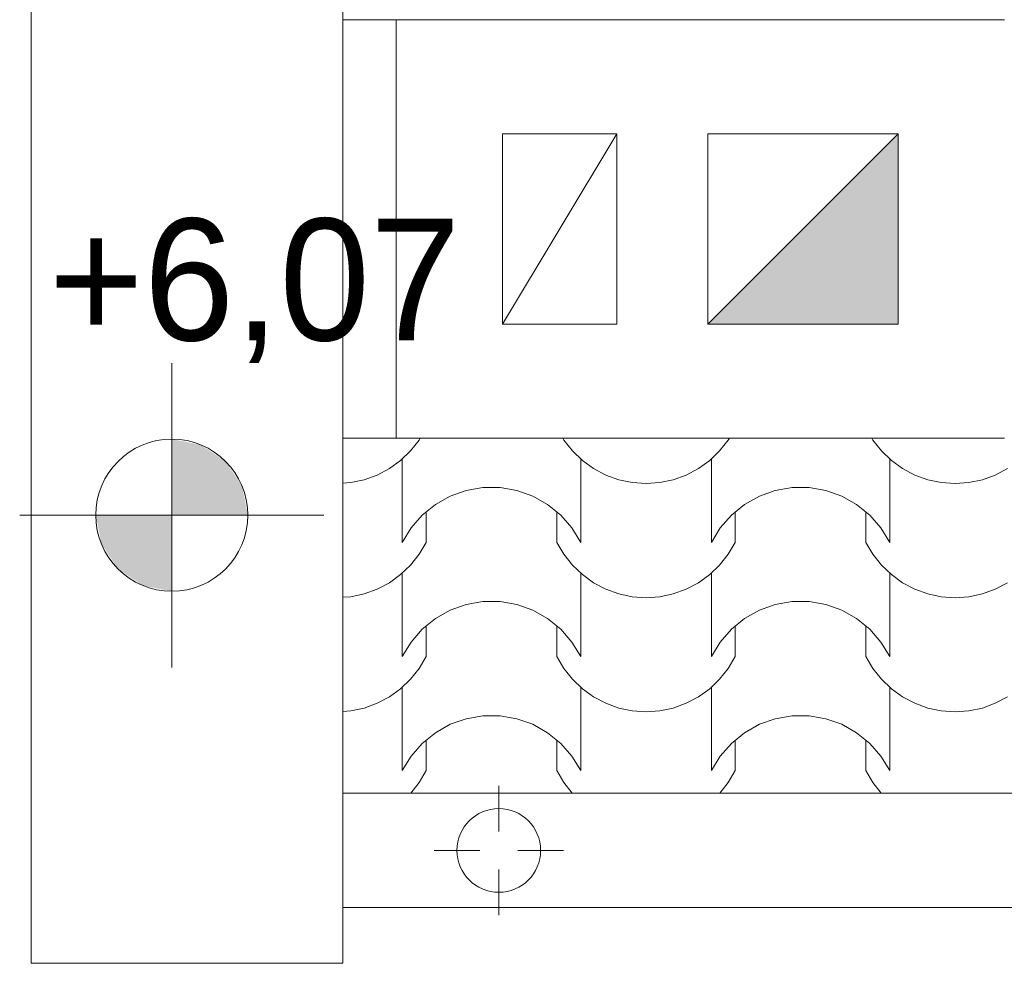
# Model space of a CAD drawing. Extents: x -528673 to -468586, y 24609 to 131944.
# Tile 58 of 87: x -491145 to -489850, y 118075 to 119315. Entities that reach past the tile are written whole.
import ezdxf

# ---------------------------------------------------------------- set-up
doc = ezdxf.new("R2010")
doc.units = 0
doc.header["$MEASUREMENT"] = 0
doc.linetypes.add('Dashed', pattern=[564.444447, 282.222223, -282.222223])
for name, color, linetype, lineweight in [('Arch kominy_Nr_Pióra__21', 252, 'Continuous', 9), ('arch wypelnienia_Nr_Pióra__102', 252, 'Continuous', 9), ('INWENT DACH_Nr_Pióra__21', 252, 'Continuous', 9), ('INWENT RZĘDNE_Nr_Pióra__21', 252, 'Continuous', 9), ('INWENT.ŚCIANY_Nr_Pióra__1', 252, 'Continuous', 25), ('INWENT.ŚCIANY_Nr_Pióra__21', 252, 'Continuous', 9), ('Istniejące kominy_Nr_Pióra__21', 252, 'Continuous', 9)]:
    doc.layers.add(name, color=color, linetype=linetype, lineweight=lineweight)
doc.layers.add('INWENT RZĘDNE', color=252, linetype='Continuous')
doc.styles.add('GENERATED_STYLE_1', font='txt')

# ---------------------------------------------------------------- blocks, each defined once
blk = doc.blocks.new('*X18')
at = {"layer": 'arch wypelnienia_Nr_Pióra__102', "linetype": 'Continuous'}
for p, q in [((-490619.9, 118762), (-490618.4, 118764.5)), ((-490431.2, 118764.5), (-490429.7, 118762)), ((-490213.5, 118762), (-490212, 118764.5)), ((-490024.8, 118764.5), (-490023.3, 118762)), ((-490631.2, 118747.8), (-490619.9, 118762)), ((-490429.7, 118762), (-490418.4, 118747.8)), ((-490224.8, 118747.8), (-490213.5, 118762)), ((-490023.3, 118762), (-490012, 118747.8)), ((-490644.3, 118735.3), (-490631.2, 118747.8)), ((-490418.4, 118747.8), (-490405.3, 118735.3)), ((-490237.9, 118735.3), (-490224.8, 118747.8)), ((-490012, 118747.8), (-489998.9, 118735.3)), ((-490675.1, 118716.2), (-490659, 118724.7)), ((-490659, 118724.7), (-490644.3, 118735.3)), ((-490642.1, 118737.1), (-490642.1, 118650)), ((-490407.5, 118737.1), (-490407.5, 118650)), ((-490405.3, 118735.3), (-490390.6, 118724.7)), ((-490390.6, 118724.7), (-490374.5, 118716.2)), ((-490268.7, 118716.2), (-490252.6, 118724.7)), ((-490252.6, 118724.7), (-490237.9, 118735.3)), ((-490235.7, 118737.1), (-490235.7, 118650)), ((-490001.1, 118737.1), (-490001.1, 118650)), ((-489998.9, 118735.3), (-489984.2, 118724.7)), ((-489984.2, 118724.7), (-489968.1, 118716.2)), ((-489862.3, 118716.2), (-489846.2, 118724.7)), ((-490692.1, 118710), (-490675.1, 118716.2)), ((-490642.1, 118714.8), (-490642.1, 118627.7)), ((-490407.5, 118714.8), (-490407.5, 118627.7)), ((-490374.5, 118716.2), (-490357.5, 118710)), ((-490285.7, 118710), (-490268.7, 118716.2)), ((-490235.7, 118714.8), (-490235.7, 118627.7)), ((-490001.1, 118714.8), (-490001.1, 118627.7)), ((-489968.1, 118716.2), (-489951.1, 118710)), ((-489879.3, 118710), (-489862.3, 118716.2)), ((-490720.2, 118705.6), (-490709.9, 118706.3)), ((-490709.9, 118706.3), (-490692.1, 118710)), ((-490536, 118699.8), (-490558, 118696)), ((-490524.8, 118699.8), (-490536, 118699.8)), ((-490513.6, 118699.8), (-490524.8, 118699.8)), ((-490491.6, 118696), (-490513.6, 118699.8)), ((-490357.5, 118710), (-490339.7, 118706.3)), ((-490339.7, 118706.3), (-490321.6, 118705)), ((-490321.6, 118705), (-490303.5, 118706.3)), ((-490303.5, 118706.3), (-490285.7, 118710)), ((-490129.6, 118699.8), (-490151.6, 118696)), ((-490118.4, 118699.8), (-490129.6, 118699.8)), ((-490107.2, 118699.8), (-490118.4, 118699.8)), ((-490085.2, 118696), (-490107.2, 118699.8)), ((-489951.1, 118710), (-489933.3, 118706.3)), ((-489933.3, 118706.3), (-489915.2, 118705)), ((-489915.2, 118705), (-489897.1, 118706.3)), ((-489897.1, 118706.3), (-489879.3, 118710)), ((-490579, 118688.6), (-490598.5, 118677.6)), ((-490558, 118696), (-490579, 118688.6)), ((-490470.6, 118688.6), (-490491.6, 118696)), ((-490451.1, 118677.6), (-490470.6, 118688.6)), ((-490172.6, 118688.6), (-490192.1, 118677.6)), ((-490151.6, 118696), (-490172.6, 118688.6)), ((-490064.2, 118688.6), (-490085.2, 118696)), ((-490044.7, 118677.6), (-490064.2, 118688.6)), ((-490598.5, 118677.6), (-490615.8, 118663.5)), ((-490433.8, 118663.5), (-490451.1, 118677.6)), ((-490192.1, 118677.6), (-490209.4, 118663.5)), ((-490027.4, 118663.5), (-490044.7, 118677.6)), ((-490615.8, 118663.5), (-490630.5, 118646.7)), ((-490610.7, 118667.7), (-490610.7, 118627.7)), ((-490438.9, 118667.7), (-490438.9, 118627.7)), ((-490419.1, 118646.7), (-490433.8, 118663.5)), ((-490209.4, 118663.5), (-490224.1, 118646.7)), ((-490204.3, 118667.7), (-490204.3, 118627.7)), ((-490032.5, 118667.7), (-490032.5, 118627.7)), ((-490012.7, 118646.7), (-490027.4, 118663.5)), ((-490630.5, 118646.7), (-490642.1, 118627.7)), ((-490407.5, 118627.7), (-490419.1, 118646.7)), ((-490224.1, 118646.7), (-490235.7, 118627.7)), ((-490001.1, 118627.7), (-490012.7, 118646.7)), ((-490619.9, 118612), (-490610.7, 118627.7)), ((-490438.9, 118627.7), (-490429.7, 118612)), ((-490213.5, 118612), (-490204.3, 118627.7)), ((-490032.5, 118627.7), (-490023.3, 118612)), ((-490631.2, 118597.8), (-490619.9, 118612)), ((-490429.7, 118612), (-490418.4, 118597.8)), ((-490224.8, 118597.8), (-490213.5, 118612)), ((-490023.3, 118612), (-490012, 118597.8)), ((-490644.3, 118585.3), (-490631.2, 118597.8)), ((-490418.4, 118597.8), (-490405.3, 118585.3)), ((-490237.9, 118585.3), (-490224.8, 118597.8)), ((-490012, 118597.8), (-489998.9, 118585.3)), ((-490659, 118574.7), (-490644.3, 118585.3)), ((-490642.1, 118587.1), (-490642.1, 118500)), ((-490407.5, 118587.1), (-490407.5, 118500)), ((-490405.3, 118585.3), (-490390.6, 118574.7)), ((-490252.6, 118574.7), (-490237.9, 118585.3)), ((-490235.7, 118587.1), (-490235.7, 118500)), ((-490001.1, 118587.1), (-490001.1, 118500)), ((-489998.9, 118585.3), (-489984.2, 118574.7)), ((-490675.1, 118566.2), (-490659, 118574.7)), ((-490390.6, 118574.7), (-490374.5, 118566.2)), ((-490268.7, 118566.2), (-490252.6, 118574.7)), ((-489984.2, 118574.7), (-489968.1, 118566.2)), ((-489862.3, 118566.2), (-489846.2, 118574.7)), ((-490720.2, 118555.6), (-490709.9, 118556.3)), ((-490709.9, 118556.3), (-490692.1, 118560)), ((-490692.1, 118560), (-490675.1, 118566.2)), ((-490642.1, 118564.8), (-490642.1, 118477.7)), ((-490407.5, 118564.8), (-490407.5, 118477.7)), ((-490374.5, 118566.2), (-490357.5, 118560)), ((-490357.5, 118560), (-490339.7, 118556.3)), ((-490339.7, 118556.3), (-490321.6, 118555)), ((-490321.6, 118555), (-490303.5, 118556.3)), ((-490303.5, 118556.3), (-490285.7, 118560)), ((-490285.7, 118560), (-490268.7, 118566.2)), ((-490235.7, 118564.8), (-490235.7, 118477.7)), ((-490001.1, 118564.8), (-490001.1, 118477.7)), ((-489968.1, 118566.2), (-489951.1, 118560)), ((-489951.1, 118560), (-489933.3, 118556.3)), ((-489933.3, 118556.3), (-489915.2, 118555)), ((-489915.2, 118555), (-489897.1, 118556.3)), ((-489897.1, 118556.3), (-489879.3, 118560)), ((-489879.3, 118560), (-489862.3, 118566.2)), ((-490558, 118546), (-490579, 118538.6)), ((-490536, 118549.8), (-490558, 118546)), ((-490524.8, 118549.8), (-490536, 118549.8)), ((-490513.6, 118549.8), (-490524.8, 118549.8)), ((-490491.6, 118546), (-490513.6, 118549.8)), ((-490470.6, 118538.6), (-490491.6, 118546)), ((-490151.6, 118546), (-490172.6, 118538.6)), ((-490129.6, 118549.8), (-490151.6, 118546)), ((-490118.4, 118549.8), (-490129.6, 118549.8)), ((-490107.2, 118549.8), (-490118.4, 118549.8)), ((-490085.2, 118546), (-490107.2, 118549.8)), ((-490064.2, 118538.6), (-490085.2, 118546)), ((-490579, 118538.6), (-490598.5, 118527.6)), ((-490451.1, 118527.6), (-490470.6, 118538.6)), ((-490172.6, 118538.6), (-490192.1, 118527.6)), ((-490044.7, 118527.6), (-490064.2, 118538.6)), ((-490598.5, 118527.6), (-490615.8, 118513.5)), ((-490610.7, 118517.7), (-490610.7, 118477.7)), ((-490433.8, 118513.5), (-490451.1, 118527.6)), ((-490438.9, 118517.7), (-490438.9, 118477.7)), ((-490192.1, 118527.6), (-490209.4, 118513.5)), ((-490204.3, 118517.7), (-490204.3, 118477.7)), ((-490027.4, 118513.5), (-490044.7, 118527.6)), ((-490032.5, 118517.7), (-490032.5, 118477.7)), ((-490615.8, 118513.5), (-490630.5, 118496.7)), ((-490419.1, 118496.7), (-490433.8, 118513.5)), ((-490209.4, 118513.5), (-490224.1, 118496.7)), ((-490012.7, 118496.7), (-490027.4, 118513.5)), ((-490630.5, 118496.7), (-490642.1, 118477.7)), ((-490407.5, 118477.7), (-490419.1, 118496.7)), ((-490224.1, 118496.7), (-490235.7, 118477.7)), ((-490001.1, 118477.7), (-490012.7, 118496.7)), ((-490619.9, 118462), (-490610.7, 118477.7)), ((-490438.9, 118477.7), (-490429.7, 118462)), ((-490213.5, 118462), (-490204.3, 118477.7)), ((-490032.5, 118477.7), (-490023.3, 118462)), ((-490631.2, 118447.8), (-490619.9, 118462)), ((-490429.7, 118462), (-490418.4, 118447.8)), ((-490224.8, 118447.8), (-490213.5, 118462)), ((-490023.3, 118462), (-490012, 118447.8)), ((-490644.3, 118435.3), (-490631.2, 118447.8)), ((-490418.4, 118447.8), (-490405.3, 118435.3)), ((-490237.9, 118435.3), (-490224.8, 118447.8)), ((-490012, 118447.8), (-489998.9, 118435.3)), ((-490659, 118424.7), (-490644.3, 118435.3)), ((-490642.1, 118437.1), (-490642.1, 118350)), ((-490407.5, 118437.1), (-490407.5, 118350)), ((-490405.3, 118435.3), (-490390.6, 118424.7)), ((-490252.6, 118424.7), (-490237.9, 118435.3)), ((-490235.7, 118437.1), (-490235.7, 118350)), ((-490001.1, 118437.1), (-490001.1, 118350)), ((-489998.9, 118435.3), (-489984.2, 118424.7)), ((-490692.1, 118410), (-490675.1, 118416.2)), ((-490675.1, 118416.2), (-490659, 118424.7)), ((-490642.1, 118414.8), (-490642.1, 118327.7)), ((-490407.5, 118414.8), (-490407.5, 118327.7)), ((-490390.6, 118424.7), (-490374.5, 118416.2)), ((-490374.5, 118416.2), (-490357.5, 118410)), ((-490285.7, 118410), (-490268.7, 118416.2)), ((-490268.7, 118416.2), (-490252.6, 118424.7)), ((-490235.7, 118414.8), (-490235.7, 118327.7)), ((-490001.1, 118414.8), (-490001.1, 118327.7)), ((-489984.2, 118424.7), (-489968.1, 118416.2)), ((-489968.1, 118416.2), (-489951.1, 118410)), ((-489879.3, 118410), (-489862.3, 118416.2)), ((-489862.3, 118416.2), (-489846.2, 118424.7)), ((-490720.2, 118405.6), (-490709.9, 118406.3)), ((-490709.9, 118406.3), (-490692.1, 118410)), ((-490357.5, 118410), (-490339.7, 118406.3)), ((-490339.7, 118406.3), (-490321.6, 118405)), ((-490321.6, 118405), (-490303.5, 118406.3)), ((-490303.5, 118406.3), (-490285.7, 118410)), ((-489951.1, 118410), (-489933.3, 118406.3)), ((-489933.3, 118406.3), (-489915.2, 118405)), ((-489915.2, 118405), (-489897.1, 118406.3)), ((-489897.1, 118406.3), (-489879.3, 118410)), ((-490579, 118388.6), (-490598.5, 118377.6)), ((-490558, 118396), (-490579, 118388.6)), ((-490536, 118399.8), (-490558, 118396)), ((-490524.8, 118399.8), (-490536, 118399.8)), ((-490513.6, 118399.8), (-490524.8, 118399.8)), ((-490491.6, 118396), (-490513.6, 118399.8)), ((-490470.6, 118388.6), (-490491.6, 118396)), ((-490451.1, 118377.6), (-490470.6, 118388.6)), ((-490172.6, 118388.6), (-490192.1, 118377.6)), ((-490151.6, 118396), (-490172.6, 118388.6)), ((-490129.6, 118399.8), (-490151.6, 118396)), ((-490118.4, 118399.8), (-490129.6, 118399.8)), ((-490107.2, 118399.8), (-490118.4, 118399.8)), ((-490085.2, 118396), (-490107.2, 118399.8)), ((-490064.2, 118388.6), (-490085.2, 118396)), ((-490044.7, 118377.6), (-490064.2, 118388.6)), ((-490598.5, 118377.6), (-490615.8, 118363.5)), ((-490433.8, 118363.5), (-490451.1, 118377.6)), ((-490192.1, 118377.6), (-490209.4, 118363.5)), ((-490027.4, 118363.5), (-490044.7, 118377.6)), ((-490615.8, 118363.5), (-490630.5, 118346.7)), ((-490610.7, 118367.7), (-490610.7, 118327.7)), ((-490438.9, 118367.7), (-490438.9, 118327.7)), ((-490419.1, 118346.7), (-490433.8, 118363.5)), ((-490209.4, 118363.5), (-490224.1, 118346.7)), ((-490204.3, 118367.7), (-490204.3, 118327.7)), ((-490032.5, 118367.7), (-490032.5, 118327.7)), ((-490012.7, 118346.7), (-490027.4, 118363.5)), ((-490630.5, 118346.7), (-490642.1, 118327.7)), ((-490407.5, 118327.7), (-490419.1, 118346.7)), ((-490224.1, 118346.7), (-490235.7, 118327.7)), ((-490001.1, 118327.7), (-490012.7, 118346.7)), ((-490619.9, 118312), (-490610.7, 118327.7)), ((-490438.9, 118327.7), (-490429.7, 118312)), ((-490213.5, 118312), (-490204.3, 118327.7)), ((-490032.5, 118327.7), (-490023.3, 118312)), ((-490631, 118297.9), (-490619.9, 118312)), ((-490429.7, 118312), (-490418.6, 118297.9)), ((-490224.6, 118297.9), (-490213.5, 118312)), ((-490023.3, 118312), (-490012.2, 118297.9))]:
    blk.add_line(p, q, dxfattribs=at)
blk = doc.blocks.new('Wypełnienie_9')
at = {"layer": 'arch wypelnienia_Nr_Pióra__102', "linetype": 'Dashed'}
blk.add_blockref('*X18', (0, 0), dxfattribs=at)
blk = doc.blocks.new('Koty wysokościowe_83', base_point=(-490945.2, 118663.4))
at = {"layer": 'INWENT RZĘDNE_Nr_Pióra__21', "linetype": 'Continuous'}
for points in [[(-490945.2, 118663.4), (-490845.2, 118663.4), (-490852.8, 118701.7), (-490874.5, 118734.1), (-490906.9, 118755.8), (-490945.2, 118763.4)], [(-490945.2, 118663.4), (-491045.2, 118663.4), (-491037.6, 118625.2), (-491015.9, 118592.7), (-490983.5, 118571), (-490945.2, 118563.4)]]:
    blk.add_hatch(color=256, dxfattribs=at).paths.add_polyline_path(points, flags=0)
for p, q in [((-490945.2, 118463.4), (-490945.2, 118863.4)), ((-491145.2, 118663.4), (-490745.2, 118663.4))]:
    blk.add_line(p, q, dxfattribs=at)
blk.add_circle((-490945.2, 118663.4), 100, dxfattribs=at)
at = {"layer": 'INWENT RZĘDNE_Nr_Pióra__21', "insert": (-491107, 118863.4), "char_height": 160, "attachment_point": 7, "style": 'GENERATED_STYLE_1'}
blk.add_mtext('{+6,07}', dxfattribs=at)

msp = doc.modelspace()

# ---------------------------------------------------------------- hatches: boundary and pattern name
at = {"layer": 'Arch kominy_Nr_Pióra__21', "linetype": 'Continuous', "lineweight": 15}
msp.add_hatch(color=252, dxfattribs=at).paths.add_polyline_path([(-489990.2, 118914.5), (-489990.2, 119164.5), (-490240.2, 118914.5)], flags=0)

# ---------------------------------------------------------------- linework, layer by layer
at = {"layer": 'INWENT DACH_Nr_Pióra__21', "color": 252, "linetype": 'Continuous', "lineweight": 15}
for p, q in [((-490720.2, 118297.9), (-487660.2, 118297.9)), ((-490515.2, 118247.9), (-490515.2, 118307.9)), ((-490540.2, 118222.9), (-490600.2, 118222.9)), ((-490490.2, 118222.9), (-490430.2, 118222.9)), ((-490515.2, 118197.9), (-490515.2, 118137.9)), ((-472280.2, 118147.9), (-490720.2, 118147.9))]:
    msp.add_line(p, q, dxfattribs=at)
msp.add_circle((-490515.2, 118222.9), 55, dxfattribs=at)
at = {"layer": 'INWENT.ŚCIANY_Nr_Pióra__1', "color": 252, "linetype": 'Continuous', "lineweight": 15}
for p, q in [((-489850.2, 119314.5), (-490650.2, 119314.5)), ((-490650.2, 119314.5), (-490650.2, 118764.5)), ((-490650.2, 118764.5), (-489850.2, 118764.5))]:
    msp.add_line(p, q, dxfattribs=at)
at = {"layer": 'INWENT.ŚCIANY_Nr_Pióra__21', "color": 252, "linetype": 'Continuous', "lineweight": 15}
for p, q in [((-490720.2, 120364.5), (-490720.2, 118074.5)), ((-491130.2, 119364.5), (-491130.2, 118074.5)), ((-490650.2, 119314.5), (-490720.2, 119314.5)), ((-490650.2, 118764.5), (-490720.2, 118764.5)), ((-491130.2, 118074.5), (-490720.2, 118074.5))]:
    msp.add_line(p, q, dxfattribs=at)
at = {"layer": 'Istniejące kominy_Nr_Pióra__21', "color": 252, "linetype": 'Continuous', "lineweight": 15}
for p, q in [((-490510.2, 118914.5), (-490510.2, 119164.5)), ((-490510.2, 119164.5), (-490360.2, 119164.5)), ((-490510.2, 118914.5), (-490360.2, 119164.5)), ((-490360.2, 119164.5), (-490360.2, 118914.5)), ((-490240.2, 118914.5), (-490240.2, 119164.5)), ((-490240.2, 119164.5), (-489990.2, 119164.5)), ((-490240.2, 118914.5), (-489990.2, 119164.5)), ((-489990.2, 119164.5), (-489990.2, 118914.5)), ((-490360.2, 118914.5), (-490510.2, 118914.5)), ((-489990.2, 118914.5), (-490240.2, 118914.5))]:
    msp.add_line(p, q, dxfattribs=at)

# ---------------------------------------------------------------- block references
at = {"layer": 'arch wypelnienia_Nr_Pióra__102', "color": 252, "linetype": 'Dashed', "lineweight": 15}
msp.add_blockref('Wypełnienie_9', (0, 0), dxfattribs=at)
at = {"layer": 'INWENT RZĘDNE', "color": 252, "lineweight": 15}
msp.add_blockref('Koty wysokościowe_83', (-490945.2, 118663.4), dxfattribs=at)

doc.saveas('drawing.dxf')
